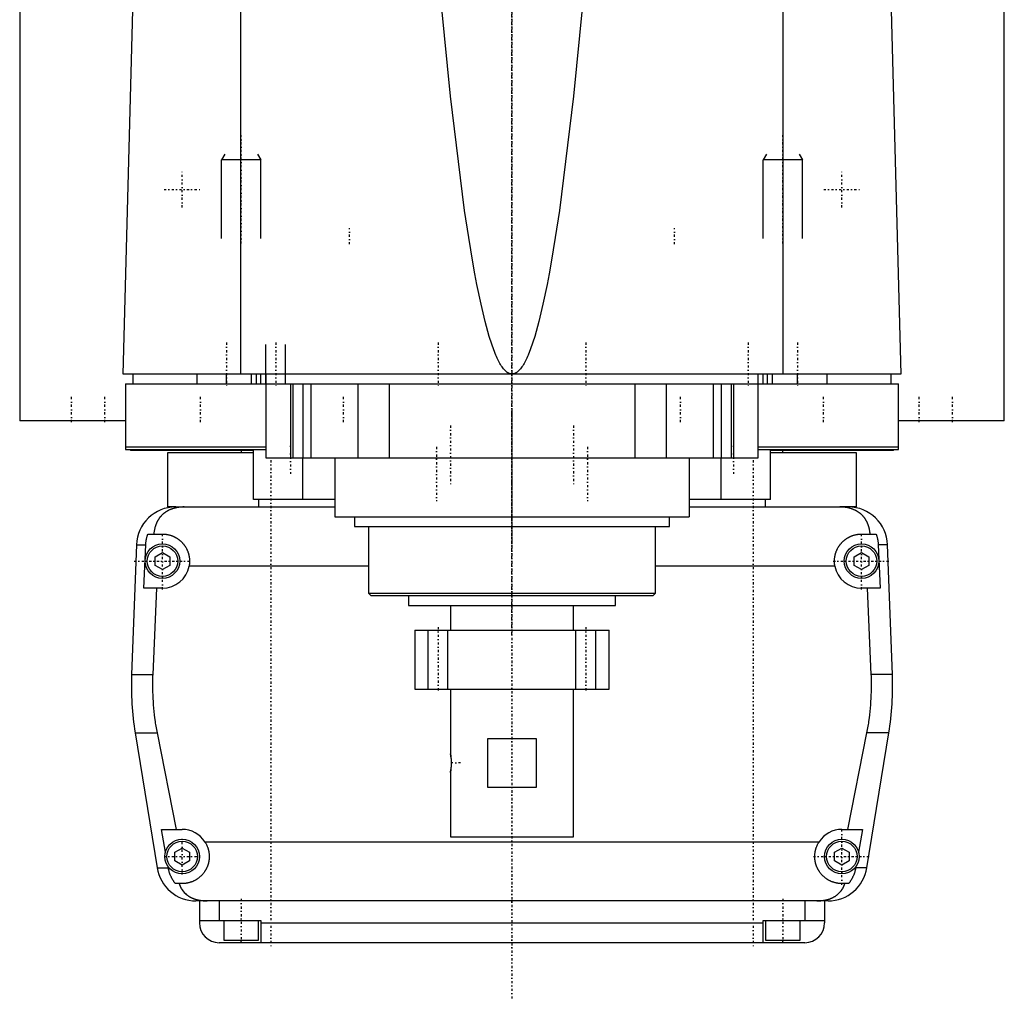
# Model space of a CAD drawing. Extents: x -120 to 120, y -92 to 634.
# Tile 1 of 4: x -100 to 100, y -92 to 106. Entities that reach past the tile are written whole.
import ezdxf

# ---------------------------------------------------------------- set-up
doc = ezdxf.new("R2010")
doc.units = 0
doc.linetypes.add('CENTER', pattern=[1.5, 0.45, -0.5, 0.05, -0.5])
for name, color, linetype in [('AM_0', 7, 'CONTINUOUS'), ('AM_10', 7, 'CONTINUOUS'), ('AM_7', 7, 'CENTER')]:
    doc.layers.add(name, color=color, linetype=linetype)

msp = doc.modelspace()

# ---------------------------------------------------------------- linework, layer by layer
at = {"layer": 'AM_0', "color": 7, "linetype": 'CONTINUOUS'}
for p, q in [((-100, 363), (-100, 25)), ((100, 25), (100, 363)), ((-55.06, 34.5), (-55.06, 116.6)), ((55.06, 34.5), (55.06, 116.6)), ((-79, 34.5), (-76.83, 115.63)), ((76.83, 115.63), (79, 34.5)), ((79, 34.5), (-79, 34.5)), ((-77, 34.5), (-77, 32.5)), ((-64, 34.5), (-64, 32.5)), ((-58, 32.5), (-58, 34.5)), ((-52.9, 32.5), (-52.9, 34.5)), ((-51.9, 32.5), (-51.9, 34.5)), ((-51, 32.5), (-51, 34.5)), ((-50, 34.5), (-50, 17.5)), ((50, 17.5), (50, 34.5)), ((51, 32.5), (51, 34.5)), ((51.9, 32.5), (51.9, 34.5)), ((52.9, 32.5), (52.9, 34.5)), ((58, 32.5), (58, 34.5)), ((64, 32.5), (64, 34.5)), ((77, 32.5), (77, 34.5)), ((-78.5, 32.5), (78.5, 32.5)), ((-78.5, 32.5), (-78.5, 19.2)), ((-45, 32.5), (-45, 17.5)), ((-44.5, 32.5), (-44.5, 17.5)), ((-42.5, 32.5), (-42.5, 17.5)), ((-40.83, 32.5), (-40.83, 17.5)), ((-31.31, 32.5), (-31.31, 17.5)), ((-24.92, 32.5), (-24.92, 17.5)), ((24.92, 32.5), (24.92, 17.5)), ((31.31, 32.5), (31.31, 17.5)), ((40.83, 32.5), (40.83, 17.5)), ((42.5, 32.5), (42.5, 17.5)), ((44.5, 32.5), (44.5, 17.5)), ((45, 32.5), (45, 17.5)), ((78.5, 19.2), (78.5, 32.5)), ((-78.56, 25), (-100, 25)), ((100, 25), (78.56, 25)), ((-78.5, 19.7), (-50.02, 19.7)), ((-78.5, 19.2), (-50.02, 19.2)), ((-77.5, 19.2), (-77.5, 19)), ((-52.56, 19), (-77.5, 19)), ((-70, 18.5), (-70, 7.5)), ((-52.56, 18.5), (-70, 18.5)), ((-55, 19), (-55, 18.5)), ((-52.5, 9), (-52.5, 19.2)), ((50.02, 19.7), (78.5, 19.7)), ((50.02, 19.2), (78.5, 19.2)), ((52.5, 9), (52.5, 19.2)), ((77.5, 19), (52.56, 19)), ((70, 18.5), (52.56, 18.5)), ((55, 18.5), (55, 19)), ((70, 7.5), (70, 18.5)), ((77.5, 19), (77.5, 19.2)), ((-50, 17.5), (50, 17.5)), ((-42.5, 9), (-42.5, 17.5)), ((-36, 17.5), (-36, 5.5)), ((36, 17.5), (36, 5.5)), ((42.5, 9), (42.5, 17.5)), ((-36, 9), (-52.5, 9)), ((-51.5, 9), (-51.5, 7.5)), ((52.5, 9), (36, 9)), ((51.5, 7.5), (51.5, 9)), ((-68.3, 7.5), (-70, 7.5)), ((-68.3, 7.5), (-36, 7.5)), ((36, 7.5), (68.3, 7.5)), ((70, 7.5), (66.56, 7.5)), ((-36, 5.5), (36, 5.5)), ((-32, 5.5), (-32, 3.5)), ((32, 3.5), (32, 5.5)), ((-73.97, 2), (-71, 2)), ((-32, 3.5), (32, 3.5)), ((-29.17, 3.5), (-29.17, -10)), ((29.18, -10), (29.18, 3.5)), ((71, 2), (73.97, 2)), ((-76.29, -0.2), (-77.28, -26.54)), ((-76.29, -0.2), (-74.4, -0.2)), ((-74.75, -9), (-74.4, -0.2)), ((-72.5, -2.63), (-71, -1.77)), ((-71, -1.77), (-69.5, -2.63)), ((69.5, -2.63), (71, -1.77)), ((71, -1.77), (72.5, -2.63)), ((76.29, -0.2), (74.4, -0.2)), ((74.4, -0.2), (74.75, -9)), ((77.28, -26.54), (76.29, -0.2)), ((-72.5, -4.37), (-72.5, -2.63)), ((-69.5, -2.63), (-69.5, -4.37)), ((69.5, -4.37), (69.5, -2.63)), ((72.5, -2.63), (72.5, -4.37)), ((-71, -5.23), (-72.5, -4.37)), ((-69.5, -4.37), (-71, -5.23)), ((-29.17, -4.5), (-65.59, -4.5)), ((65.59, -4.5), (29.18, -4.5)), ((71, -5.23), (69.5, -4.37)), ((72.5, -4.37), (71, -5.23)), ((-71, -9), (-74.75, -9)), ((-72.2, -9), (-72.97, -26.54)), ((74.75, -9), (71, -9)), ((72.97, -26.54), (72.2, -9)), ((-29.17, -10), (-28.67, -10.5)), ((-29.17, -10), (29.18, -10)), ((-28.67, -10.5), (28.68, -10.5)), ((-21, -10.5), (-21, -12.5)), ((21, -12.5), (21, -10.5)), ((28.68, -10.5), (29.18, -10)), ((-21, -12.5), (21, -12.5)), ((-12.5, -12.5), (-12.5, -17.5)), ((12.5, -17.5), (12.5, -12.5)), ((-19.75, -17.5), (-19.75, -29.5)), ((-19.75, -17.5), (19.75, -17.5)), ((19.75, -29.5), (19.75, -17.5)), ((-77.28, -26.54), (-72.97, -26.54)), ((77.28, -26.54), (72.97, -26.54)), ((-19.75, -29.5), (19.75, -29.5)), ((-12.5, -29.5), (-12.5, -42.55)), ((12.5, -59.5), (12.5, -29.5)), ((-76.54, -38.4), (-72.1, -65.78)), ((-76.54, -38.4), (-72.1, -38.4)), ((-72.1, -38.4), (-68.19, -58)), ((-4.9, -49.5), (-4.9, -39.5)), ((-4.9, -39.5), (4.9, -39.5)), ((4.9, -39.5), (4.9, -49.5)), ((68.19, -58), (72.1, -38.4)), ((76.54, -38.4), (72.1, -38.4)), ((72.1, -65.78), (76.54, -38.4)), ((-12.44, -43.02), (-12.49, -42.64)), ((-12.42, -43.28), (-12.43, -43.14)), ((-12.5, -46.45), (-12.5, -59.5)), ((4.9, -49.5), (-4.9, -49.5)), ((-71.21, -58), (-67, -58)), ((-70.39, -62.62), (-71.21, -58)), ((-12.5, -59.5), (12.5, -59.5)), ((67, -58), (71.21, -58)), ((71.21, -58), (70.39, -62.62)), ((-68.5, -62.63), (-67, -61.77)), ((-67, -61.77), (-65.5, -62.63)), ((-62.39, -60.5), (62.39, -60.5)), ((65.5, -62.63), (67, -61.77)), ((67, -61.77), (68.5, -62.63)), ((-68.5, -64.37), (-68.5, -62.63)), ((-65.5, -62.63), (-65.5, -64.37)), ((65.5, -64.37), (65.5, -62.63)), ((68.5, -62.63), (68.5, -64.37)), ((-72.1, -65.78), (-69.82, -65.78)), ((-69.82, -65.78), (-69.87, -65.5)), ((-67, -65.23), (-68.5, -64.37)), ((-65.5, -64.37), (-67, -65.23)), ((67, -65.23), (65.5, -64.37)), ((68.5, -64.37), (67, -65.23)), ((69.87, -65.5), (69.82, -65.78)), ((72.1, -65.78), (69.82, -65.78)), ((-67, -69), (-68.39, -69)), ((68.39, -69), (67, -69)), ((64.2, -72.5), (-64.2, -72.5)), ((-63.5, -72.5), (-63.5, -77)), ((-59.5, -72.5), (-59.5, -76.5)), ((59.5, -72.5), (59.5, -76.5)), ((63.5, -72.5), (63.5, -77)), ((-63.5, -76.5), (-51, -76.5)), ((-58.5, -76.5), (-58.5, -80.5)), ((-51.5, -80.5), (-51.5, -76.5)), ((-51, -76.5), (-51, -81)), ((-51, -77), (51, -77)), ((51, -81), (51, -76.5)), ((51, -76.5), (63.5, -76.5)), ((51.5, -76.5), (51.5, -80.5)), ((58.5, -80.5), (58.5, -76.5)), ((59.5, -81), (-59.5, -81)), ((-58.5, -80.5), (-51.5, -80.5)), ((-55, -81), (-55, -80.5)), ((51.5, -80.5), (58.5, -80.5)), ((55, -81), (55, -80.5))]:
    msp.add_line(p, q, dxfattribs=at)
for points in [[(0, 34.5, 0), (-0.01, 34.5, 0), (-0.04, 34.5, 0), (-0.06, 34.5, 0), (-0.07, 34.5, 0), (-0.08, 34.5, 0), (-0.11, 34.5, 0), (-0.13, 34.51, 0), (-0.15, 34.51, 0), (-0.18, 34.51, 0), (-0.2, 34.51, 0), (-0.21, 34.52, 0), (-0.22, 34.52, 0), (-0.25, 34.52, 0), (-0.27, 34.53, 0), (-0.29, 34.53, 0), (-0.32, 34.54, 0), (-0.34, 34.54, 0), (-0.35, 34.54, 0), (-0.36, 34.55, 0), (-0.39, 34.55, 0), (-0.41, 34.56, 0), (-0.42, 34.56, 0), (-0.43, 34.57, 0), (-0.46, 34.57, 0), (-0.48, 34.58, 0), (-0.49, 34.59, 0), (-0.5, 34.59, 0), (-0.53, 34.6, 0), (-0.55, 34.61, 0), (-0.57, 34.62, 0), (-0.6, 34.63, 0), (-0.62, 34.64, 0), (-0.63, 34.64, 0), (-0.64, 34.65, 0), (-0.67, 34.66, 0), (-0.69, 34.67, 0), (-0.71, 34.68, 0), (-0.74, 34.69, 0), (-0.76, 34.71, 0), (-0.77, 34.71, 0), (-0.78, 34.72, 0), (-0.81, 34.73, 0), (-0.83, 34.74, 0), (-0.85, 34.76, 0), (-0.88, 34.77, 0), (-0.9, 34.79, 0), (-0.91, 34.8, 0), (-0.92, 34.8, 0), (-0.95, 34.82, 0), (-0.97, 34.83, 0), (-1.05, 34.89, 0), (-1.19, 35.01, 0), (-1.26, 35.07, 0), (-1.33, 35.13, 0), (-1.47, 35.27, 0), (-1.61, 35.43, 0), (-1.75, 35.59, 0), (-1.89, 35.78, 0), (-2.03, 35.97, 0), (-2.1, 36.07, 0), (-2.17, 36.18, 0), (-2.31, 36.41, 0), (-2.45, 36.64, 0), (-2.52, 36.77, 0), (-2.59, 36.89, 0), (-2.73, 37.16, 0), (-2.87, 37.44, 0), (-2.94, 37.59, 0), (-3.01, 37.73, 0), (-3.15, 38.04, 0), (-3.29, 38.36, 0), (-3.43, 38.7, 0), (-3.57, 39.05, 0), (-3.71, 39.41, 0), (-3.78, 39.6, 0), (-3.85, 39.79, 0), (-3.99, 40.18, 0), (-4.13, 40.59, 0), (-4.62, 42.12, 0), (-5.46, 45.14, 0), (-6.29, 48.66, 0), (-7.13, 52.68, 0), (-7.54, 54.88, 0), (-7.96, 57.2, 0), (-8.79, 62.22, 0), (-9.62, 67.74, 0), (-12.5, 90.94, 0), (-14.95, 115.63, 0)], [(14.95, 115.63, 0), (12.5, 90.94, 0), (9.62, 67.74, 0), (8.79, 62.22, 0), (7.96, 57.2, 0), (7.54, 54.88, 0), (7.13, 52.68, 0), (6.29, 48.66, 0), (5.46, 45.14, 0), (4.62, 42.12, 0), (3.78, 39.6, 0), (3.29, 38.36, 0), (3.15, 38.04, 0), (3.01, 37.73, 0), (2.94, 37.59, 0), (2.87, 37.44, 0), (2.73, 37.16, 0), (2.59, 36.89, 0), (2.52, 36.77, 0), (2.45, 36.64, 0), (2.31, 36.41, 0), (2.17, 36.18, 0), (2.1, 36.07, 0), (2.03, 35.97, 0), (1.89, 35.78, 0), (1.75, 35.59, 0), (1.61, 35.43, 0), (1.47, 35.27, 0), (1.33, 35.13, 0), (1.26, 35.07, 0), (1.19, 35.01, 0), (1.05, 34.89, 0), (0.91, 34.8, 0), (0.83, 34.74, 0), (0.81, 34.73, 0), (0.78, 34.72, 0), (0.77, 34.71, 0), (0.76, 34.71, 0), (0.74, 34.69, 0), (0.71, 34.68, 0), (0.69, 34.67, 0), (0.67, 34.66, 0), (0.64, 34.65, 0), (0.63, 34.64, 0), (0.62, 34.64, 0), (0.6, 34.63, 0), (0.57, 34.62, 0), (0.55, 34.61, 0), (0.53, 34.6, 0), (0.5, 34.59, 0), (0.49, 34.59, 0), (0.48, 34.58, 0), (0.46, 34.57, 0), (0.43, 34.57, 0), (0.42, 34.56, 0), (0.41, 34.56, 0), (0.39, 34.55, 0), (0.36, 34.55, 0), (0.35, 34.54, 0), (0.34, 34.54, 0), (0.32, 34.54, 0), (0.29, 34.53, 0), (0.27, 34.53, 0), (0.25, 34.52, 0), (0.22, 34.52, 0), (0.21, 34.52, 0), (0.2, 34.51, 0), (0.18, 34.51, 0), (0.15, 34.51, 0), (0.13, 34.51, 0), (0.11, 34.5, 0), (0.08, 34.5, 0), (0.07, 34.5, 0), (0.06, 34.5, 0), (0.04, 34.5, 0), (0.01, 34.5, 0), (0, 34.5, 0)], [(-66.56, 7.5, 0), (-66.61, 7.5, 0), (-66.7, 7.5, 0), (-66.8, 7.5, 0), (-66.84, 7.5, 0), (-66.89, 7.49, 0), (-66.98, 7.49, 0), (-67.08, 7.49, 0), (-67.17, 7.48, 0), (-67.26, 7.47, 0), (-67.35, 7.47, 0), (-67.4, 7.46, 0), (-67.45, 7.46, 0), (-67.54, 7.45, 0), (-67.63, 7.44, 0), (-67.72, 7.42, 0), (-67.82, 7.41, 0), (-67.91, 7.4, 0), (-67.95, 7.39, 0), (-68, 7.38, 0), (-68.09, 7.37, 0), (-68.18, 7.35, 0), (-68.23, 7.34, 0), (-68.27, 7.33, 0), (-68.36, 7.31, 0), (-68.45, 7.29, 0), (-68.49, 7.28, 0), (-68.53, 7.27, 0), (-68.62, 7.24, 0), (-68.71, 7.22, 0), (-68.79, 7.2, 0), (-68.88, 7.17, 0), (-68.96, 7.14, 0), (-69, 7.13, 0), (-69.04, 7.11, 0), (-69.13, 7.08, 0), (-69.21, 7.05, 0), (-69.29, 7.02, 0), (-69.37, 6.99, 0), (-69.45, 6.96, 0), (-69.49, 6.94, 0), (-69.53, 6.92, 0), (-69.6, 6.89, 0), (-69.68, 6.85, 0), (-69.76, 6.81, 0), (-69.83, 6.77, 0), (-69.91, 6.74, 0), (-69.94, 6.72, 0), (-69.98, 6.69, 0), (-70.05, 6.65, 0), (-70.12, 6.61, 0), (-70.19, 6.57, 0), (-70.26, 6.52, 0), (-70.33, 6.48, 0), (-70.37, 6.46, 0), (-70.4, 6.43, 0), (-70.47, 6.39, 0), (-70.53, 6.34, 0), (-70.6, 6.29, 0), (-70.66, 6.24, 0), (-70.72, 6.19, 0), (-70.75, 6.17, 0), (-70.78, 6.14, 0), (-70.84, 6.09, 0), (-70.9, 6.04, 0), (-70.93, 6.01, 0), (-70.96, 5.98, 0), (-71.02, 5.93, 0), (-71.08, 5.87, 0), (-71.1, 5.85, 0), (-71.13, 5.82, 0), (-71.19, 5.76, 0), (-71.24, 5.71, 0), (-71.29, 5.65, 0), (-71.34, 5.59, 0), (-71.4, 5.53, 0), (-71.42, 5.5, 0), (-71.45, 5.47, 0), (-71.5, 5.41, 0), (-71.54, 5.35, 0), (-71.59, 5.28, 0), (-71.64, 5.22, 0), (-71.68, 5.16, 0), (-71.71, 5.12, 0), (-71.73, 5.09, 0), (-71.77, 5.02, 0), (-71.82, 4.96, 0), (-71.86, 4.89, 0), (-71.9, 4.82, 0), (-71.94, 4.75, 0), (-71.96, 4.72, 0), (-71.98, 4.68, 0), (-72.02, 4.61, 0), (-72.06, 4.54, 0), (-72.1, 4.46, 0), (-72.13, 4.39, 0), (-72.17, 4.32, 0), (-72.18, 4.28, 0), (-72.2, 4.24, 0), (-72.24, 4.16, 0), (-72.27, 4.09, 0), (-72.3, 4.01, 0), (-72.33, 3.93, 0), (-72.36, 3.85, 0), (-72.37, 3.81, 0), (-72.39, 3.77, 0), (-72.42, 3.69, 0), (-72.44, 3.61, 0), (-72.46, 3.57, 0), (-72.47, 3.52, 0), (-72.49, 3.44, 0), (-72.52, 3.36, 0), (-72.53, 3.32, 0), (-72.54, 3.27, 0), (-72.56, 3.19, 0), (-72.58, 3.1, 0), (-72.6, 3.02, 0), (-72.62, 2.93, 0), (-72.63, 2.84, 0), (-72.64, 2.8, 0), (-72.65, 2.76, 0), (-72.66, 2.67, 0), (-72.68, 2.58, 0), (-72.72, 2.27, 0), (-72.74, 2, 0)], [(72.74, 2, 0), (72.74, 2.05, 0), (72.73, 2.14, 0), (72.72, 2.23, 0), (72.72, 2.27, 0), (72.71, 2.32, 0), (72.7, 2.41, 0), (72.69, 2.5, 0), (72.68, 2.59, 0), (72.66, 2.68, 0), (72.65, 2.76, 0), (72.64, 2.81, 0), (72.63, 2.85, 0), (72.61, 2.94, 0), (72.6, 3.03, 0), (72.58, 3.11, 0), (72.56, 3.2, 0), (72.54, 3.28, 0), (72.52, 3.33, 0), (72.51, 3.37, 0), (72.49, 3.45, 0), (72.46, 3.53, 0), (72.45, 3.58, 0), (72.44, 3.62, 0), (72.41, 3.7, 0), (72.39, 3.78, 0), (72.37, 3.82, 0), (72.36, 3.86, 0), (72.33, 3.94, 0), (72.3, 4.01, 0), (72.27, 4.09, 0), (72.23, 4.17, 0), (72.2, 4.24, 0), (72.18, 4.28, 0), (72.17, 4.32, 0), (72.13, 4.39, 0), (72.1, 4.46, 0), (72.06, 4.54, 0), (72.02, 4.61, 0), (71.98, 4.68, 0), (71.96, 4.71, 0), (71.94, 4.75, 0), (71.9, 4.82, 0), (71.86, 4.89, 0), (71.82, 4.95, 0), (71.78, 5.02, 0), (71.73, 5.08, 0), (71.71, 5.12, 0), (71.69, 5.15, 0), (71.64, 5.21, 0), (71.6, 5.28, 0), (71.55, 5.34, 0), (71.5, 5.4, 0), (71.45, 5.46, 0), (71.43, 5.49, 0), (71.4, 5.52, 0), (71.35, 5.58, 0), (71.3, 5.64, 0), (71.25, 5.7, 0), (71.19, 5.75, 0), (71.14, 5.81, 0), (71.11, 5.84, 0), (71.08, 5.87, 0), (71.03, 5.92, 0), (70.97, 5.98, 0), (70.94, 6, 0), (70.91, 6.03, 0), (70.85, 6.08, 0), (70.79, 6.13, 0), (70.76, 6.16, 0), (70.73, 6.18, 0), (70.67, 6.23, 0), (70.6, 6.28, 0), (70.54, 6.33, 0), (70.47, 6.38, 0), (70.41, 6.43, 0), (70.37, 6.45, 0), (70.34, 6.47, 0), (70.27, 6.52, 0), (70.2, 6.56, 0), (70.13, 6.61, 0), (70.06, 6.65, 0), (69.99, 6.69, 0), (69.95, 6.71, 0), (69.91, 6.73, 0), (69.84, 6.77, 0), (69.76, 6.81, 0), (69.69, 6.85, 0), (69.61, 6.88, 0), (69.53, 6.92, 0), (69.5, 6.94, 0), (69.46, 6.95, 0), (69.38, 6.99, 0), (69.3, 7.02, 0), (69.22, 7.05, 0), (69.13, 7.08, 0), (69.05, 7.11, 0), (69.01, 7.13, 0), (68.97, 7.14, 0), (68.89, 7.17, 0), (68.8, 7.19, 0), (68.72, 7.22, 0), (68.63, 7.24, 0), (68.54, 7.27, 0), (68.5, 7.28, 0), (68.46, 7.29, 0), (68.37, 7.31, 0), (68.28, 7.33, 0), (68.23, 7.34, 0), (68.19, 7.35, 0), (68.1, 7.36, 0), (68.01, 7.38, 0), (67.96, 7.39, 0), (67.91, 7.4, 0), (67.82, 7.41, 0), (67.73, 7.42, 0), (67.64, 7.44, 0), (67.55, 7.45, 0), (67.45, 7.46, 0), (67.41, 7.46, 0), (67.36, 7.47, 0), (67.27, 7.47, 0), (67.17, 7.48, 0), (67.08, 7.49, 0), (66.99, 7.49, 0), (66.89, 7.49, 0), (66.85, 7.5, 0), (66.8, 7.5, 0), (66.7, 7.5, 0), (66.61, 7.5, 0), (66.56, 7.5, 0)], [(-74.4, -0.2, 0), (-74.39, -0.14, 0), (-74.39, -0.02, 0), (-74.38, 0.1, 0), (-74.37, 0.16, 0), (-74.37, 0.23, 0), (-74.35, 0.35, 0), (-74.34, 0.47, 0), (-74.32, 0.6, 0), (-74.3, 0.72, 0), (-74.28, 0.85, 0), (-74.27, 0.91, 0), (-74.26, 0.97, 0), (-74.23, 1.1, 0), (-74.2, 1.22, 0), (-74.17, 1.34, 0), (-74.14, 1.47, 0), (-74.1, 1.59, 0), (-74.09, 1.65, 0), (-74.07, 1.71, 0), (-74.03, 1.83, 0), (-73.99, 1.94, 0), (-73.97, 2, 0)], [(-71, 2, 0), (-70.96, 2, 0), (-70.87, 2, 0), (-70.78, 2, 0), (-70.73, 1.99, 0), (-70.69, 1.99, 0), (-70.6, 1.99, 0), (-70.51, 1.98, 0), (-70.42, 1.97, 0), (-70.33, 1.96, 0), (-70.24, 1.95, 0), (-70.19, 1.94, 0), (-70.15, 1.93, 0), (-70.06, 1.92, 0), (-69.97, 1.9, 0), (-69.88, 1.88, 0), (-69.79, 1.86, 0), (-69.7, 1.84, 0), (-69.65, 1.83, 0), (-69.61, 1.82, 0), (-69.52, 1.8, 0), (-69.43, 1.77, 0), (-69.38, 1.76, 0), (-69.34, 1.74, 0), (-69.25, 1.72, 0), (-69.17, 1.69, 0), (-69.12, 1.67, 0), (-69.08, 1.65, 0), (-68.99, 1.62, 0), (-68.91, 1.59, 0), (-68.82, 1.55, 0), (-68.74, 1.51, 0), (-68.66, 1.48, 0), (-68.61, 1.46, 0), (-68.57, 1.44, 0), (-68.49, 1.39, 0), (-68.41, 1.35, 0), (-68.33, 1.31, 0), (-68.25, 1.26, 0), (-68.17, 1.22, 0), (-68.14, 1.2, 0), (-68.1, 1.17, 0), (-68.02, 1.12, 0), (-67.95, 1.07, 0), (-67.87, 1.02, 0), (-67.8, 0.97, 0), (-67.73, 0.92, 0), (-67.69, 0.89, 0), (-67.66, 0.87, 0), (-67.59, 0.81, 0), (-67.52, 0.76, 0), (-67.45, 0.7, 0), (-67.39, 0.65, 0), (-67.32, 0.59, 0), (-67.29, 0.56, 0), (-67.26, 0.53, 0), (-67.2, 0.47, 0), (-67.14, 0.41, 0), (-67.08, 0.35, 0), (-67.02, 0.29, 0), (-66.96, 0.23, 0), (-66.93, 0.2, 0), (-66.9, 0.17, 0), (-66.84, 0.1, 0), (-66.79, 0.04, 0), (-66.76, 0, 0), (-66.73, -0.03, 0), (-66.68, -0.1, 0), (-66.62, -0.17, 0), (-66.6, -0.2, 0), (-66.57, -0.24, 0), (-66.52, -0.31, 0), (-66.47, -0.38, 0), (-66.42, -0.45, 0), (-66.37, -0.53, 0), (-66.32, -0.6, 0), (-66.3, -0.64, 0), (-66.28, -0.68, 0), (-66.23, -0.76, 0), (-66.19, -0.83, 0), (-66.15, -0.91, 0), (-66.11, -0.99, 0), (-66.06, -1.07, 0), (-66.05, -1.11, 0), (-66.03, -1.15, 0), (-65.99, -1.23, 0), (-65.95, -1.32, 0), (-65.92, -1.4, 0), (-65.88, -1.48, 0), (-65.85, -1.57, 0), (-65.84, -1.61, 0), (-65.82, -1.65, 0), (-65.79, -1.74, 0), (-65.76, -1.82, 0), (-65.74, -1.91, 0), (-65.71, -1.99, 0), (-65.69, -2.08, 0), (-65.68, -2.12, 0), (-65.66, -2.17, 0), (-65.64, -2.25, 0), (-65.62, -2.34, 0), (-65.61, -2.43, 0), (-65.59, -2.52, 0), (-65.57, -2.6, 0), (-65.57, -2.65, 0), (-65.56, -2.69, 0), (-65.55, -2.78, 0), (-65.54, -2.87, 0), (-65.53, -2.91, 0), (-65.53, -2.96, 0), (-65.52, -3.04, 0), (-65.51, -3.13, 0), (-65.51, -3.18, 0), (-65.51, -3.22, 0), (-65.5, -3.31, 0), (-65.5, -3.39, 0), (-65.5, -3.48, 0), (-65.5, -3.57, 0), (-65.5, -3.65, 0), (-65.5, -3.7, 0), (-65.51, -3.74, 0), (-65.51, -3.83, 0), (-65.52, -3.92, 0), (-65.52, -4.01, 0), (-65.53, -4.1, 0), (-65.54, -4.19, 0), (-65.55, -4.23, 0), (-65.55, -4.28, 0), (-65.57, -4.37, 0), (-65.58, -4.46, 0), (-65.59, -4.5, 0)], [(65.59, -4.5, 0), (65.58, -4.46, 0), (65.57, -4.37, 0), (65.55, -4.28, 0), (65.55, -4.23, 0), (65.54, -4.19, 0), (65.53, -4.1, 0), (65.52, -4.01, 0), (65.52, -3.92, 0), (65.51, -3.83, 0), (65.51, -3.74, 0), (65.5, -3.7, 0), (65.5, -3.65, 0), (65.5, -3.57, 0), (65.5, -3.48, 0), (65.5, -3.39, 0), (65.5, -3.31, 0), (65.51, -3.22, 0), (65.51, -3.18, 0), (65.51, -3.13, 0), (65.52, -3.04, 0), (65.53, -2.96, 0), (65.53, -2.91, 0), (65.54, -2.87, 0), (65.55, -2.78, 0), (65.56, -2.69, 0), (65.57, -2.65, 0), (65.57, -2.6, 0), (65.59, -2.52, 0), (65.61, -2.43, 0), (65.62, -2.34, 0), (65.64, -2.25, 0), (65.66, -2.17, 0), (65.68, -2.12, 0), (65.69, -2.08, 0), (65.71, -1.99, 0), (65.74, -1.91, 0), (65.76, -1.82, 0), (65.79, -1.74, 0), (65.82, -1.65, 0), (65.84, -1.61, 0), (65.85, -1.57, 0), (65.88, -1.48, 0), (65.92, -1.4, 0), (65.95, -1.32, 0), (65.99, -1.23, 0), (66.03, -1.15, 0), (66.05, -1.11, 0), (66.06, -1.07, 0), (66.11, -0.99, 0), (66.15, -0.91, 0), (66.19, -0.83, 0), (66.23, -0.76, 0), (66.28, -0.68, 0), (66.3, -0.64, 0), (66.32, -0.6, 0), (66.37, -0.53, 0), (66.42, -0.45, 0), (66.47, -0.38, 0), (66.52, -0.31, 0), (66.57, -0.24, 0), (66.6, -0.2, 0), (66.62, -0.17, 0), (66.68, -0.1, 0), (66.73, -0.03, 0), (66.76, 0, 0), (66.79, 0.04, 0), (66.84, 0.1, 0), (66.9, 0.17, 0), (66.93, 0.2, 0), (66.96, 0.23, 0), (67.02, 0.29, 0), (67.08, 0.35, 0), (67.14, 0.41, 0), (67.2, 0.47, 0), (67.26, 0.53, 0), (67.29, 0.56, 0), (67.32, 0.59, 0), (67.39, 0.65, 0), (67.45, 0.7, 0), (67.52, 0.76, 0), (67.59, 0.81, 0), (67.66, 0.87, 0), (67.69, 0.89, 0), (67.73, 0.92, 0), (67.8, 0.97, 0), (67.87, 1.02, 0), (67.95, 1.07, 0), (68.02, 1.12, 0), (68.1, 1.17, 0), (68.14, 1.2, 0), (68.17, 1.22, 0), (68.25, 1.26, 0), (68.33, 1.31, 0), (68.41, 1.35, 0), (68.49, 1.39, 0), (68.57, 1.44, 0), (68.61, 1.46, 0), (68.66, 1.48, 0), (68.74, 1.51, 0), (68.82, 1.55, 0), (68.91, 1.59, 0), (68.99, 1.62, 0), (69.08, 1.65, 0), (69.12, 1.67, 0), (69.17, 1.69, 0), (69.25, 1.72, 0), (69.34, 1.74, 0), (69.38, 1.76, 0), (69.43, 1.77, 0), (69.52, 1.8, 0), (69.61, 1.82, 0), (69.65, 1.83, 0), (69.7, 1.84, 0), (69.79, 1.86, 0), (69.88, 1.88, 0), (69.97, 1.9, 0), (70.06, 1.92, 0), (70.15, 1.93, 0), (70.19, 1.94, 0), (70.24, 1.95, 0), (70.33, 1.96, 0), (70.42, 1.97, 0), (70.51, 1.98, 0), (70.6, 1.99, 0), (70.69, 1.99, 0), (70.73, 1.99, 0), (70.78, 2, 0), (70.87, 2, 0), (70.96, 2, 0), (71, 2, 0)], [(73.97, 2, 0), (73.99, 1.94, 0), (74.03, 1.83, 0), (74.07, 1.71, 0), (74.09, 1.65, 0), (74.1, 1.59, 0), (74.14, 1.47, 0), (74.17, 1.34, 0), (74.2, 1.22, 0), (74.23, 1.1, 0), (74.26, 0.97, 0), (74.27, 0.91, 0), (74.28, 0.85, 0), (74.3, 0.72, 0), (74.32, 0.6, 0), (74.34, 0.47, 0), (74.35, 0.35, 0), (74.37, 0.23, 0), (74.37, 0.16, 0), (74.38, 0.1, 0), (74.39, -0.02, 0), (74.39, -0.14, 0), (74.4, -0.2, 0)], [(-72.97, -26.54, 0), (-72.99, -26.87, 0), (-73.01, -27.51, 0), (-73.02, -28.16, 0), (-73.02, -28.47, 0), (-73.02, -28.79, 0), (-73.02, -29.43, 0), (-73, -30.07, 0), (-72.98, -30.72, 0), (-72.96, -31.37, 0), (-72.92, -32.03, 0), (-72.9, -32.36, 0), (-72.87, -32.69, 0), (-72.82, -33.35, 0), (-72.75, -34.02, 0), (-72.68, -34.69, 0), (-72.59, -35.36, 0), (-72.5, -36.04, 0), (-72.45, -36.38, 0), (-72.4, -36.71, 0), (-72.29, -37.39, 0), (-72.17, -38.06, 0), (-72.1, -38.4, 0)], [(72.1, -38.4, 0), (72.17, -38.06, 0), (72.29, -37.39, 0), (72.4, -36.71, 0), (72.45, -36.38, 0), (72.5, -36.04, 0), (72.59, -35.36, 0), (72.68, -34.69, 0), (72.75, -34.02, 0), (72.82, -33.35, 0), (72.87, -32.69, 0), (72.9, -32.36, 0), (72.92, -32.03, 0), (72.96, -31.37, 0), (72.98, -30.72, 0), (73, -30.07, 0), (73.02, -29.43, 0), (73.02, -28.79, 0), (73.02, -28.47, 0), (73.02, -28.16, 0), (73.01, -27.51, 0), (72.99, -26.87, 0), (72.97, -26.54, 0)], [(-12.5, -42.55, 0), (-12.5, -42.55, 0), (-12.5, -42.55, 0), (-12.5, -42.55, 0), (-12.5, -42.55, 0), (-12.5, -42.55, 0), (-12.5, -42.55, 0), (-12.5, -42.56, 0), (-12.5, -42.56, 0), (-12.5, -42.56, 0), (-12.5, -42.57, 0), (-12.5, -42.57, 0), (-12.5, -42.57, 0), (-12.5, -42.57, 0), (-12.5, -42.58, 0), (-12.5, -42.58, 0), (-12.49, -42.59, 0), (-12.49, -42.6, 0), (-12.49, -42.6, 0), (-12.49, -42.6, 0), (-12.49, -42.61, 0), (-12.49, -42.62, 0), (-12.49, -42.62, 0), (-12.49, -42.62, 0), (-12.49, -42.63, 0), (-12.49, -42.64, 0), (-12.49, -42.65, 0), (-12.49, -42.65, 0), (-12.49, -42.66, 0), (-12.48, -42.67, 0), (-12.48, -42.68, 0), (-12.48, -42.69, 0), (-12.48, -42.7, 0), (-12.48, -42.71, 0), (-12.48, -42.71, 0), (-12.48, -42.73, 0), (-12.48, -42.74, 0), (-12.47, -42.75, 0), (-12.47, -42.76, 0), (-12.47, -42.78, 0), (-12.47, -42.78, 0), (-12.47, -42.79, 0), (-12.47, -42.81, 0), (-12.47, -42.82, 0), (-12.46, -42.83, 0), (-12.46, -42.85, 0), (-12.46, -42.87, 0), (-12.46, -42.87, 0), (-12.46, -42.88, 0), (-12.46, -42.9, 0), (-12.46, -42.91, 0), (-12.45, -42.93, 0), (-12.45, -42.95, 0), (-12.45, -42.97, 0), (-12.45, -42.97, 0), (-12.45, -42.98, 0), (-12.45, -43, 0), (-12.44, -43.02, 0), (-12.44, -43.04, 0), (-12.44, -43.06, 0), (-12.44, -43.08, 0), (-12.44, -43.09, 0), (-12.44, -43.09, 0), (-12.43, -43.11, 0), (-12.43, -43.13, 0), (-12.43, -43.14, 0), (-12.43, -43.15, 0), (-12.43, -43.17, 0), (-12.43, -43.19, 0), (-12.43, -43.2, 0), (-12.43, -43.21, 0), (-12.42, -43.23, 0), (-12.42, -43.25, 0), (-12.42, -43.28, 0), (-12.42, -43.3, 0), (-12.42, -43.32, 0), (-12.42, -43.33, 0), (-12.41, -43.34, 0), (-12.41, -43.37, 0), (-12.41, -43.39, 0), (-12.41, -43.41, 0), (-12.41, -43.43, 0), (-12.41, -43.46, 0), (-12.4, -43.47, 0), (-12.4, -43.48, 0), (-12.4, -43.51, 0), (-12.4, -43.53, 0), (-12.4, -43.56, 0), (-12.4, -43.58, 0), (-12.4, -43.61, 0), (-12.39, -43.62, 0), (-12.39, -43.63, 0), (-12.39, -43.66, 0), (-12.39, -43.68, 0), (-12.39, -43.71, 0), (-12.39, -43.73, 0), (-12.39, -43.76, 0), (-12.39, -43.77, 0), (-12.39, -43.79, 0), (-12.38, -43.81, 0), (-12.38, -43.84, 0), (-12.38, -43.87, 0), (-12.38, -43.89, 0), (-12.38, -43.92, 0), (-12.38, -43.93, 0), (-12.38, -43.95, 0), (-12.38, -43.97, 0), (-12.38, -44, 0), (-12.38, -44.01, 0), (-12.38, -44.03, 0), (-12.37, -44.05, 0), (-12.37, -44.08, 0), (-12.37, -44.1, 0), (-12.37, -44.11, 0), (-12.37, -44.14, 0), (-12.37, -44.16, 0), (-12.37, -44.19, 0), (-12.37, -44.22, 0), (-12.37, -44.24, 0), (-12.37, -44.26, 0), (-12.37, -44.27, 0), (-12.37, -44.3, 0), (-12.37, -44.33, 0), (-12.37, -44.35, 0), (-12.37, -44.38, 0), (-12.37, -44.41, 0), (-12.37, -44.42, 0), (-12.37, -44.43, 0), (-12.37, -44.46, 0), (-12.37, -44.49, 0), (-12.37, -44.5, 0)], [(-12.37, -44.5, 0), (-12.37, -44.51, 0), (-12.37, -44.54, 0), (-12.37, -44.57, 0), (-12.37, -44.58, 0), (-12.37, -44.59, 0), (-12.37, -44.62, 0), (-12.37, -44.65, 0), (-12.37, -44.67, 0), (-12.37, -44.7, 0), (-12.37, -44.73, 0), (-12.37, -44.74, 0), (-12.37, -44.76, 0), (-12.37, -44.78, 0), (-12.37, -44.81, 0), (-12.37, -44.84, 0), (-12.37, -44.86, 0), (-12.37, -44.89, 0), (-12.37, -44.91, 0), (-12.37, -44.92, 0), (-12.37, -44.95, 0), (-12.38, -44.97, 0), (-12.38, -44.99, 0), (-12.38, -45, 0), (-12.38, -45.03, 0), (-12.38, -45.05, 0), (-12.38, -45.07, 0), (-12.38, -45.08, 0), (-12.38, -45.11, 0), (-12.38, -45.14, 0), (-12.38, -45.16, 0), (-12.38, -45.19, 0), (-12.39, -45.22, 0), (-12.39, -45.23, 0), (-12.39, -45.24, 0), (-12.39, -45.27, 0), (-12.39, -45.29, 0), (-12.39, -45.32, 0), (-12.39, -45.35, 0), (-12.39, -45.37, 0), (-12.39, -45.38, 0), (-12.4, -45.4, 0), (-12.4, -45.42, 0), (-12.4, -45.45, 0), (-12.4, -45.47, 0), (-12.4, -45.49, 0), (-12.4, -45.52, 0), (-12.4, -45.53, 0), (-12.41, -45.54, 0), (-12.41, -45.57, 0), (-12.41, -45.59, 0), (-12.41, -45.61, 0), (-12.41, -45.64, 0), (-12.41, -45.66, 0), (-12.42, -45.67, 0), (-12.42, -45.68, 0), (-12.42, -45.7, 0), (-12.42, -45.72, 0), (-12.42, -45.75, 0), (-12.42, -45.77, 0), (-12.43, -45.79, 0), (-12.43, -45.8, 0), (-12.43, -45.81, 0), (-12.43, -45.83, 0), (-12.43, -45.85, 0), (-12.43, -45.86, 0), (-12.43, -45.87, 0), (-12.43, -45.89, 0), (-12.44, -45.91, 0), (-12.44, -45.92, 0), (-12.44, -45.92, 0), (-12.44, -45.94, 0), (-12.44, -45.96, 0), (-12.44, -45.98, 0), (-12.45, -46, 0), (-12.45, -46.02, 0), (-12.45, -46.03, 0), (-12.45, -46.03, 0), (-12.45, -46.05, 0), (-12.45, -46.07, 0), (-12.46, -46.09, 0), (-12.46, -46.1, 0), (-12.46, -46.12, 0), (-12.46, -46.13, 0), (-12.46, -46.13, 0), (-12.46, -46.15, 0), (-12.46, -46.17, 0), (-12.47, -46.18, 0), (-12.47, -46.2, 0), (-12.47, -46.21, 0), (-12.47, -46.22, 0), (-12.47, -46.22, 0), (-12.47, -46.24, 0), (-12.47, -46.25, 0), (-12.48, -46.26, 0), (-12.48, -46.28, 0), (-12.48, -46.29, 0), (-12.48, -46.29, 0), (-12.48, -46.3, 0), (-12.48, -46.31, 0), (-12.48, -46.32, 0), (-12.48, -46.33, 0), (-12.49, -46.34, 0), (-12.49, -46.35, 0), (-12.49, -46.36, 0), (-12.49, -46.36, 0), (-12.49, -46.37, 0), (-12.49, -46.38, 0), (-12.49, -46.38, 0), (-12.49, -46.38, 0), (-12.49, -46.39, 0), (-12.49, -46.4, 0), (-12.49, -46.4, 0), (-12.49, -46.41, 0), (-12.49, -46.41, 0), (-12.5, -46.42, 0), (-12.5, -46.42, 0), (-12.5, -46.43, 0), (-12.5, -46.43, 0), (-12.5, -46.43, 0), (-12.5, -46.43, 0), (-12.5, -46.44, 0), (-12.5, -46.44, 0), (-12.5, -46.44, 0), (-12.5, -46.45, 0), (-12.5, -46.45, 0), (-12.5, -46.45, 0), (-12.5, -46.45, 0), (-12.5, -46.45, 0), (-12.5, -46.45, 0), (-12.5, -46.45, 0)], [(-12.5, -46.45, 0), (-12.5, -46.45, 0), (-12.5, -46.45, 0), (-12.5, -46.44, 0), (-12.5, -46.43, 0), (-12.5, -46.43, 0), (-12.49, -46.41, 0), (-12.49, -46.39, 0), (-12.49, -46.36, 0), (-12.48, -46.33, 0), (-12.48, -46.3, 0), (-12.48, -46.28, 0), (-12.48, -46.26, 0), (-12.47, -46.22, 0), (-12.47, -46.18, 0), (-12.46, -46.13, 0), (-12.45, -46.08, 0), (-12.45, -46.03, 0), (-12.45, -46, 0), (-12.44, -45.97, 0), (-12.44, -45.92, 0), (-12.43, -45.86, 0), (-12.43, -45.83, 0)], [(-62.39, -60.5, 0), (-62.36, -60.55, 0), (-62.3, -60.65, 0), (-62.24, -60.74, 0), (-62.21, -60.79, 0), (-62.18, -60.84, 0), (-62.13, -60.95, 0), (-62.08, -61.05, 0), (-62.03, -61.15, 0), (-61.98, -61.26, 0), (-61.93, -61.36, 0), (-61.91, -61.41, 0), (-61.89, -61.47, 0), (-61.85, -61.57, 0), (-61.81, -61.68, 0), (-61.77, -61.79, 0), (-61.74, -61.9, 0), (-61.71, -62.01, 0), (-61.69, -62.06, 0), (-61.68, -62.12, 0), (-61.65, -62.23, 0), (-61.62, -62.34, 0), (-61.61, -62.39, 0), (-61.6, -62.45, 0), (-61.58, -62.56, 0), (-61.56, -62.66, 0), (-61.56, -62.72, 0), (-61.55, -62.77, 0), (-61.53, -62.88, 0), (-61.52, -62.99, 0), (-61.51, -63.1, 0), (-61.51, -63.21, 0), (-61.5, -63.31, 0), (-61.5, -63.37, 0), (-61.5, -63.42, 0), (-61.5, -63.52, 0), (-61.5, -63.63, 0), (-61.5, -63.73, 0), (-61.51, -63.84, 0), (-61.52, -63.95, 0), (-61.52, -64, 0), (-61.53, -64.05, 0), (-61.54, -64.16, 0), (-61.55, -64.26, 0), (-61.57, -64.37, 0), (-61.59, -64.47, 0), (-61.61, -64.58, 0), (-61.62, -64.63, 0), (-61.63, -64.69, 0), (-61.65, -64.79, 0), (-61.68, -64.9, 0), (-61.71, -65, 0), (-61.74, -65.1, 0), (-61.77, -65.21, 0), (-61.79, -65.26, 0), (-61.81, -65.31, 0), (-61.84, -65.41, 0), (-61.88, -65.51, 0), (-61.92, -65.61, 0), (-61.96, -65.71, 0), (-62.01, -65.81, 0), (-62.03, -65.86, 0), (-62.05, -65.9, 0), (-62.1, -66, 0), (-62.15, -66.1, 0), (-62.18, -66.14, 0), (-62.2, -66.19, 0), (-62.26, -66.28, 0), (-62.31, -66.37, 0), (-62.34, -66.42, 0), (-62.37, -66.46, 0), (-62.43, -66.55, 0), (-62.49, -66.64, 0), (-62.55, -66.73, 0), (-62.61, -66.81, 0), (-62.67, -66.9, 0), (-62.71, -66.94, 0), (-62.74, -66.98, 0), (-62.81, -67.06, 0), (-62.87, -67.14, 0), (-62.94, -67.21, 0), (-63.01, -67.29, 0), (-63.09, -67.36, 0), (-63.12, -67.4, 0), (-63.16, -67.44, 0), (-63.23, -67.51, 0), (-63.31, -67.58, 0), (-63.38, -67.64, 0), (-63.46, -67.71, 0), (-63.55, -67.78, 0), (-63.59, -67.81, 0), (-63.63, -67.85, 0), (-63.71, -67.91, 0), (-63.8, -67.97, 0), (-63.89, -68.04, 0), (-63.98, -68.1, 0), (-64.07, -68.15, 0), (-64.12, -68.18, 0), (-64.16, -68.21, 0), (-64.26, -68.27, 0), (-64.36, -68.32, 0), (-64.45, -68.37, 0), (-64.55, -68.43, 0), (-64.65, -68.47, 0), (-64.7, -68.5, 0), (-64.76, -68.52, 0), (-64.86, -68.57, 0), (-64.96, -68.61, 0), (-65.02, -68.63, 0), (-65.07, -68.65, 0), (-65.17, -68.69, 0), (-65.28, -68.72, 0), (-65.34, -68.74, 0), (-65.39, -68.76, 0), (-65.5, -68.79, 0), (-65.61, -68.82, 0), (-65.72, -68.85, 0), (-65.83, -68.87, 0), (-65.94, -68.9, 0), (-66, -68.91, 0), (-66.05, -68.92, 0), (-66.16, -68.94, 0), (-66.27, -68.95, 0), (-66.39, -68.97, 0), (-66.5, -68.98, 0), (-66.61, -68.99, 0), (-66.67, -68.99, 0), (-66.72, -68.99, 0), (-66.83, -69, 0), (-66.94, -69, 0), (-67, -69, 0)], [(67, -69, 0), (66.94, -69, 0), (66.83, -69, 0), (66.72, -68.99, 0), (66.67, -68.99, 0), (66.61, -68.99, 0), (66.5, -68.98, 0), (66.39, -68.97, 0), (66.27, -68.95, 0), (66.16, -68.94, 0), (66.05, -68.92, 0), (66, -68.91, 0), (65.94, -68.9, 0), (65.83, -68.87, 0), (65.72, -68.85, 0), (65.61, -68.82, 0), (65.5, -68.79, 0), (65.39, -68.76, 0), (65.34, -68.74, 0), (65.28, -68.72, 0), (65.17, -68.69, 0), (65.07, -68.65, 0), (65.02, -68.63, 0), (64.96, -68.61, 0), (64.86, -68.57, 0), (64.76, -68.52, 0), (64.7, -68.5, 0), (64.65, -68.47, 0), (64.55, -68.43, 0), (64.45, -68.37, 0), (64.36, -68.32, 0), (64.26, -68.27, 0), (64.16, -68.21, 0), (64.12, -68.18, 0), (64.07, -68.15, 0), (63.98, -68.1, 0), (63.89, -68.04, 0), (63.8, -67.97, 0), (63.71, -67.91, 0), (63.63, -67.85, 0), (63.59, -67.81, 0), (63.55, -67.78, 0), (63.46, -67.71, 0), (63.38, -67.64, 0), (63.31, -67.58, 0), (63.23, -67.51, 0), (63.16, -67.44, 0), (63.12, -67.4, 0), (63.09, -67.36, 0), (63.01, -67.29, 0), (62.94, -67.21, 0), (62.87, -67.14, 0), (62.81, -67.06, 0), (62.74, -66.98, 0), (62.71, -66.94, 0), (62.67, -66.9, 0), (62.61, -66.81, 0), (62.55, -66.73, 0), (62.49, -66.64, 0), (62.43, -66.55, 0), (62.37, -66.46, 0), (62.34, -66.42, 0), (62.31, -66.37, 0), (62.26, -66.28, 0), (62.2, -66.19, 0), (62.18, -66.14, 0), (62.15, -66.1, 0), (62.1, -66, 0), (62.05, -65.9, 0), (62.03, -65.86, 0), (62.01, -65.81, 0), (61.96, -65.71, 0), (61.92, -65.61, 0), (61.88, -65.51, 0), (61.84, -65.41, 0), (61.81, -65.31, 0), (61.79, -65.26, 0), (61.77, -65.21, 0), (61.74, -65.1, 0), (61.71, -65, 0), (61.68, -64.9, 0), (61.65, -64.79, 0), (61.63, -64.69, 0), (61.62, -64.63, 0), (61.61, -64.58, 0), (61.59, -64.47, 0), (61.57, -64.37, 0), (61.55, -64.26, 0), (61.54, -64.16, 0), (61.53, -64.05, 0), (61.52, -64, 0), (61.52, -63.95, 0), (61.51, -63.84, 0), (61.5, -63.73, 0), (61.5, -63.63, 0), (61.5, -63.52, 0), (61.5, -63.42, 0), (61.5, -63.37, 0), (61.5, -63.31, 0), (61.51, -63.21, 0), (61.51, -63.1, 0), (61.52, -62.99, 0), (61.53, -62.88, 0), (61.55, -62.77, 0), (61.56, -62.72, 0), (61.56, -62.66, 0), (61.58, -62.56, 0), (61.6, -62.45, 0), (61.61, -62.39, 0), (61.62, -62.34, 0), (61.65, -62.23, 0), (61.68, -62.12, 0), (61.69, -62.06, 0), (61.71, -62.01, 0), (61.74, -61.9, 0), (61.77, -61.79, 0), (61.81, -61.68, 0), (61.85, -61.57, 0), (61.89, -61.47, 0), (61.91, -61.41, 0), (61.93, -61.36, 0), (61.98, -61.26, 0), (62.03, -61.15, 0), (62.08, -61.05, 0), (62.13, -60.95, 0), (62.18, -60.84, 0), (62.21, -60.79, 0), (62.24, -60.74, 0), (62.3, -60.65, 0), (62.36, -60.55, 0), (62.39, -60.5, 0)], [(-68.39, -69, 0), (-68.45, -68.92, 0), (-68.56, -68.77, 0), (-68.67, -68.61, 0), (-68.72, -68.53, 0), (-68.77, -68.45, 0), (-68.88, -68.28, 0), (-68.98, -68.11, 0), (-69.07, -67.93, 0), (-69.17, -67.75, 0), (-69.26, -67.57, 0), (-69.3, -67.47, 0), (-69.34, -67.38, 0), (-69.42, -67.19, 0), (-69.49, -67.01, 0), (-69.55, -66.83, 0), (-69.61, -66.65, 0), (-69.66, -66.46, 0), (-69.69, -66.37, 0), (-69.71, -66.27, 0), (-69.76, -66.08, 0), (-69.8, -65.88, 0), (-69.82, -65.78, 0)], [(69.82, -65.78, 0), (69.8, -65.88, 0), (69.76, -66.08, 0), (69.71, -66.27, 0), (69.69, -66.37, 0), (69.66, -66.46, 0), (69.61, -66.65, 0), (69.55, -66.83, 0), (69.49, -67.01, 0), (69.42, -67.19, 0), (69.34, -67.38, 0), (69.3, -67.47, 0), (69.26, -67.57, 0), (69.17, -67.75, 0), (69.07, -67.93, 0), (68.98, -68.11, 0), (68.88, -68.28, 0), (68.77, -68.45, 0), (68.72, -68.53, 0), (68.67, -68.61, 0), (68.56, -68.77, 0), (68.45, -68.92, 0), (68.39, -69, 0)], [(-67.64, -69, 0), (-67.57, -69.19, 0), (-67.42, -69.55, 0), (-67.24, -69.89, 0), (-67.14, -70.05, 0), (-67.04, -70.21, 0), (-66.82, -70.51, 0), (-66.59, -70.78, 0), (-66.32, -71.04, 0), (-66.16, -71.19, 0), (-66.11, -71.23, 0), (-66.07, -71.27, 0), (-66.04, -71.29, 0), (-66.02, -71.31, 0), (-65.97, -71.34, 0), (-65.92, -71.38, 0), (-65.87, -71.42, 0), (-65.81, -71.45, 0), (-65.76, -71.49, 0), (-65.73, -71.51, 0), (-65.71, -71.53, 0), (-65.65, -71.56, 0), (-65.6, -71.6, 0), (-65.57, -71.61, 0), (-65.54, -71.63, 0), (-65.49, -71.66, 0), (-65.43, -71.69, 0), (-65.4, -71.71, 0), (-65.38, -71.73, 0), (-65.32, -71.76, 0), (-65.26, -71.79, 0), (-65.2, -71.82, 0), (-65.14, -71.85, 0), (-65.08, -71.88, 0), (-65.05, -71.89, 0), (-65.02, -71.91, 0), (-64.96, -71.93, 0), (-64.9, -71.96, 0), (-64.83, -71.99, 0), (-64.77, -72.01, 0), (-64.71, -72.04, 0), (-64.68, -72.05, 0), (-64.64, -72.06, 0), (-64.58, -72.09, 0), (-64.52, -72.11, 0), (-64.45, -72.13, 0), (-64.39, -72.15, 0), (-64.32, -72.17, 0), (-64.29, -72.18, 0), (-64.25, -72.19, 0), (-64.19, -72.21, 0), (-64.12, -72.23, 0), (-64.05, -72.25, 0), (-63.98, -72.27, 0), (-63.92, -72.28, 0), (-63.88, -72.29, 0), (-63.85, -72.3, 0), (-63.78, -72.31, 0), (-63.71, -72.33, 0), (-63.64, -72.34, 0), (-63.57, -72.36, 0), (-63.5, -72.37, 0), (-63.46, -72.38, 0), (-63.43, -72.38, 0), (-63.36, -72.39, 0), (-63.28, -72.41, 0), (-63.25, -72.41, 0), (-63.21, -72.42, 0), (-63.14, -72.43, 0), (-63.07, -72.43, 0), (-63.03, -72.44, 0), (-62.99, -72.44, 0), (-62.92, -72.45, 0), (-62.85, -72.46, 0), (-62.77, -72.46, 0), (-62.7, -72.47, 0), (-62.63, -72.48, 0), (-62.59, -72.48, 0), (-62.55, -72.48, 0), (-62.48, -72.49, 0), (-62.41, -72.49, 0), (-62.15, -72.5, 0), (-61.92, -72.5, 0)], [(61.92, -72.5, 0), (62.15, -72.5, 0), (62.41, -72.49, 0), (62.48, -72.49, 0), (62.55, -72.48, 0), (62.59, -72.48, 0), (62.63, -72.48, 0), (62.7, -72.47, 0), (62.77, -72.46, 0), (62.85, -72.46, 0), (62.92, -72.45, 0), (62.99, -72.44, 0), (63.03, -72.44, 0), (63.07, -72.43, 0), (63.14, -72.43, 0), (63.21, -72.42, 0), (63.25, -72.41, 0), (63.28, -72.41, 0), (63.36, -72.39, 0), (63.43, -72.38, 0), (63.46, -72.38, 0), (63.5, -72.37, 0), (63.57, -72.36, 0), (63.64, -72.34, 0), (63.71, -72.33, 0), (63.78, -72.31, 0), (63.86, -72.3, 0), (63.89, -72.29, 0), (63.93, -72.28, 0), (63.99, -72.26, 0), (64.06, -72.25, 0), (64.13, -72.23, 0), (64.2, -72.21, 0), (64.27, -72.19, 0), (64.3, -72.18, 0), (64.33, -72.17, 0), (64.4, -72.15, 0), (64.47, -72.13, 0), (64.53, -72.1, 0), (64.6, -72.08, 0), (64.66, -72.06, 0), (64.69, -72.04, 0), (64.72, -72.03, 0), (64.79, -72.01, 0), (64.85, -71.98, 0), (64.91, -71.95, 0), (64.97, -71.93, 0), (65.03, -71.9, 0), (65.06, -71.89, 0), (65.09, -71.87, 0), (65.15, -71.84, 0), (65.21, -71.81, 0), (65.27, -71.78, 0), (65.33, -71.75, 0), (65.39, -71.72, 0), (65.42, -71.7, 0), (65.45, -71.69, 0), (65.5, -71.65, 0), (65.56, -71.62, 0), (65.59, -71.6, 0), (65.61, -71.59, 0), (65.67, -71.55, 0), (65.72, -71.52, 0), (65.75, -71.5, 0), (65.78, -71.48, 0), (65.83, -71.44, 0), (65.88, -71.41, 0), (65.93, -71.37, 0), (65.98, -71.33, 0), (66.03, -71.29, 0), (66.06, -71.27, 0), (66.08, -71.25, 0), (66.13, -71.21, 0), (66.18, -71.17, 0), (66.34, -71.03, 0), (66.6, -70.77, 0), (66.84, -70.49, 0), (67.05, -70.19, 0), (67.15, -70.03, 0), (67.25, -69.87, 0), (67.42, -69.54, 0), (67.57, -69.18, 0), (67.64, -69, 0)]]:
    msp.add_polyline3d(points, dxfattribs=at)
for centre, radius in [((-71, -3.5), 3.5), ((71, -3.5), 3.5), ((-71, -3.5), 3.1), ((71, -3.5), 3.1), ((-67, -63.5), 3.5), ((-67, -63.5), 3.1), ((67, -63.5), 3.5), ((67, -63.5), 3.1)]:
    msp.add_circle(centre, radius, dxfattribs=at)
for centre, radius, start, end in [((-68.3, -0.5), 8, 90, 177.861), ((68.3, -0.5), 8, 2.139, 90), ((-71, -3.5), 5.5, 270, 349.5243), ((71, -3.5), 5.5, 190.4757, 270), ((-17.32, -28.78), 60, 177.861, 189.225), ((17.32, -28.78), 60, 350.775, 2.139), ((-67, -63.5), 5.5, 33.0557, 90), ((67, -63.5), 5.5, 90, 146.9443), ((-64.2, -64.5), 8, 189.225, 270), ((64.2, -64.5), 8, 270, 350.775), ((-59.5, -77), 4, 180, 270), ((59.5, -77), 4, 270, 0)]:
    msp.add_arc(centre, radius, start, end, dxfattribs=at)
at = {"layer": 'AM_10', "color": 7, "linetype": 'CONTINUOUS'}
for p, q in [((-58.32, 79.17), (-59, 78)), ((-51, 78), (-59, 78)), ((-59, 62), (-59, 78)), ((-51.68, 79.17), (-51, 78)), ((-51, 62), (-51, 78)), ((51.68, 79.17), (51, 78)), ((59, 78), (51, 78)), ((51, 62), (51, 78)), ((58.32, 79.17), (59, 78)), ((59, 62), (59, 78)), ((-50, 32.5), (-50, 40.5)), ((-46, 32.5), (-46, 40.5)), ((-17, -29.5), (-17, -17.5)), ((-13, -29.5), (-13, -17.5)), ((13, -29.5), (13, -17.5)), ((17, -29.5), (17, -17.5))]:
    msp.add_line(p, q, dxfattribs=at)
at = {"layer": 'AM_7', "color": 4, "linetype": 'CENTER'}
for p, q in [((0, 633.5), (0, -92.5)), ((0, -18.4), (0, 386.4)), ((0, 247.5), (0, -82.5)), ((-55, 61), (-55, 83)), ((55, 61), (55, 83)), ((-67, 68.33), (-67, 75.67)), ((67, 68.33), (67, 75.67)), ((-70.67, 72), (-63.32, 72)), ((63.33, 72), (70.68, 72)), ((-33, 60.85), (-33, 64.15)), ((33, 60.85), (33, 64.15)), ((-58, 40.9), (-58, 32.1)), ((-48, 40.9), (-48, 32.1)), ((-15, 40.9), (-15, 32.1)), ((15, 40.9), (15, 32.1)), ((48, 40.9), (48, 32.1)), ((58, 40.9), (58, 32.1)), ((-89.5, 24.75), (-89.5, 30.25)), ((-82.69, 24.75), (-82.69, 30.25)), ((-63.29, 24.75), (-63.29, 30.25)), ((-34.25, 24.75), (-34.25, 30.25)), ((34.25, 24.75), (34.25, 30.25)), ((63.29, 24.75), (63.29, 30.25)), ((82.69, 24.75), (82.69, 30.25)), ((89.5, 24.75), (89.5, 30.25)), ((0, 27.07), (0, -0.38)), ((-12.5, 24.05), (-12.5, 11.95)), ((12.5, 24.05), (12.5, 11.95)), ((-45, 20.8), (-45, 14.2)), ((45, 20.8), (45, 14.2)), ((-15.35, 19.7), (-15.35, 8.7)), ((15.35, 19.7), (15.35, 8.7)), ((-49, 17), (-49, -82)), ((49, 17), (49, -82)), ((-71, -9.27), (-71, 2.27)), ((71, -9.27), (71, 2.27)), ((-76.77, -3.5), (-65.22, -3.5)), ((65.23, -3.5), (76.77, -3.5)), ((-15, -16.9), (-15, -30.1)), ((15, -16.9), (15, -30.1)), ((-10.45, -44.5), (-12.65, -44.5)), ((67, -69.27), (67, -57.73)), ((-67, -67.17), (-67, -59.83)), ((-70.67, -63.5), (-63.32, -63.5)), ((61.23, -63.5), (72.78, -63.5)), ((-55, -72.1), (-55, -80.9)), ((55, -72.1), (55, -80.9))]:
    msp.add_line(p, q, dxfattribs=at)

doc.saveas('drawing.dxf')
